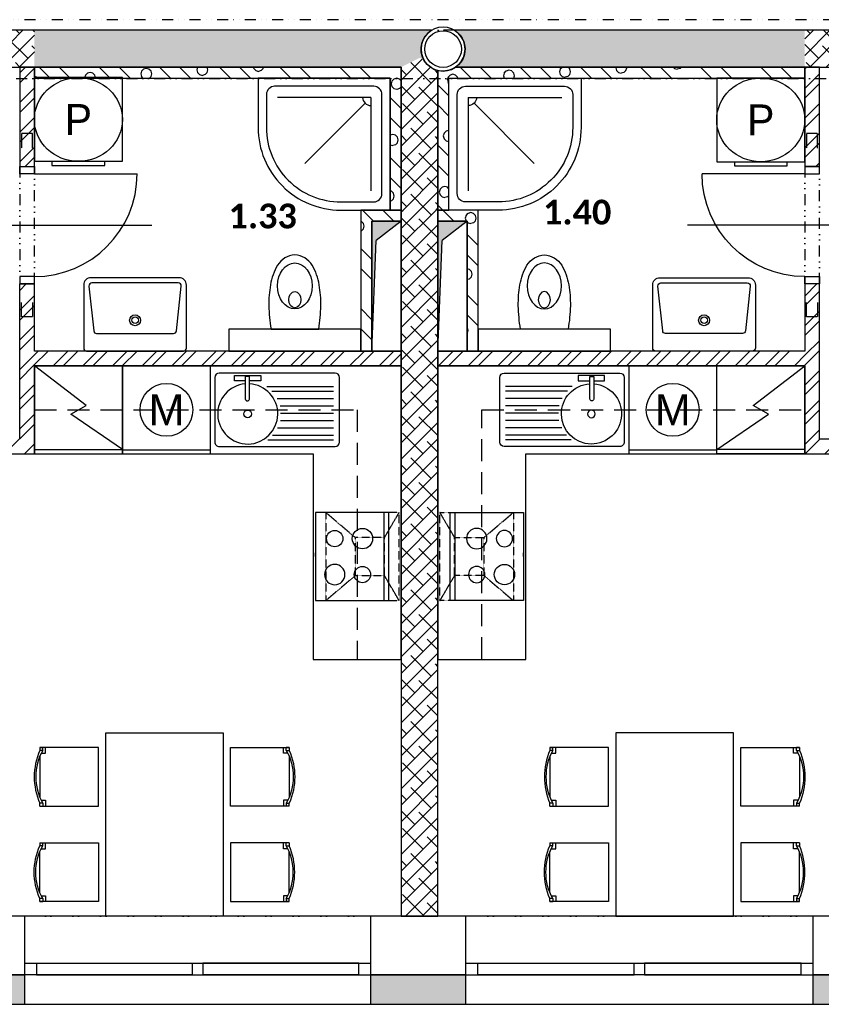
# Model space of a CAD drawing. Header units: millimetres. Extents: x -16871 to 82323, y -2942 to 27689.
# Tile 14 of 25: x 27335 to 32797, y 5230 to 11937. Entities that reach past the tile are written whole.
import ezdxf
from ezdxf.enums import TextEntityAlignment as Align

# ---------------------------------------------------------------- set-up
doc = ezdxf.new("R2010")
doc.units = ezdxf.units.MM
doc.linetypes.add('DASHED', pattern=[0.75, 0.5, -0.25])
doc.linetypes.add('DIVIDE2', pattern=[0.625, 0.25, -0.125, 0, -0.125, 0, -0.125])
for name, color, linetype in [('A-Appliance-G', 9, 'Continuous'), ('A-Cabinet-G', 9, 'Continuous'), ('A-Chase-G', 9, 'Continuous'), ('A-Door-G', 9, 'Continuous'), ('A-Furniture-G', 9, 'Continuous'), ('A-Room-T', 3, 'Continuous'), ('A-SanitaryFixture-G', 9, 'Continuous'), ('A-Wall-Abov', 9, 'DIVIDE2'), ('A-Wall-Blow', 9, 'Continuous'), ('A-Wall-Comp', 9, 'Continuous'), ('A-Wall-G', 9, 'Continuous'), ('A-Wall-Patt', 9, 'Continuous'), ('A-Window-G', 9, 'Continuous'), ('A-WindowAssy-G', 9, 'Continuous'), ('S-Beam-G', 9, 'Continuous'), ('S-Column-G', 9, 'Continuous')]:
    doc.layers.add(name, color=color, linetype=linetype)
doc.styles.add('Arial', font='arial.ttf')
doc.styles.add('RoomTag', font='calibrib.ttf')
pattern_1 = [(45, (0, 0), (27.4519, 382.3555), [19.4116, -270.3664]), (45, (-51.23, 51.23), (27.4519, 382.3555), [19.4116, -270.3664]), (135, (13.73, 51.23), (-382.3555, -27.4519), [19.4116, -231.5436]), (135, (-37.5, 0), (-382.3555, -27.4519), [19.4116, -231.5436]), (105, (18.75, 32.48), (-177.45203, 177.45176), [19.4116, -560.144]), (165, (0, 64.95), (-382.3556, -27.4521), [19.4116, -560.144]), (255, (-51.23, 51.23), (177.4518, -177.452), [19.4116, -984.408]), (255, (153.68, 256.13), (177.4518, -177.452), [19.4116, -984.408]), (255, (358.58, 461.03), (177.4518, -177.452), [19.4116, -984.408]), (195, (0, 0), (-204.90374, -204.9037), [19.4116, -984.408]), (195, (-177.45, 177.45), (-204.90374, -204.9037), [19.4116, -984.408]), (75, (13.73, 13.73), (-177.4518, 177.452), [19.4116, -984.408]), (75, (218.63, 218.63), (-177.4518, 177.452), [19.4116, -984.408]), (75, (423.53, 423.53), (-177.4518, 177.452), [19.4116, -984.408]), (285, (-56.25, 32.48), (177.45203, -177.45176), [19.4116, -560.144]), (345, (-37.5, 0), (382.3556, 27.4521), [19.4116, -560.144]), (195, (-18.75, 69.98), (-204.90374, -204.9037), [19.4116, -984.408]), (195, (-196.2, 247.43), (-204.90374, -204.9037), [19.4116, -984.408]), (135, (75.16, 75.16), (-487.7464, 77.939), []), (135, (143.47, 143.47), (-487.7464, 77.939), [])]

# ---------------------------------------------------------------- blocks, each defined once
blk = doc.blocks.new('AreaLabel1')
at = {"style": 'RoomTag'}
blk.add_attdef('AreaOBJ:Label', text='', height=1.5, dxfattribs=at).set_placement((0, 0), align=Align.MIDDLE_CENTER)
blk = doc.blocks.new('dvojsklo')
at = {"linetype": 'ByBlock'}
for p, q in [((500, 25), (-500, 25)), ((-500, -25), (500, -25))]:
    blk.add_line(p, q, dxfattribs=at)
blk = doc.blocks.new('osa1K')
at = {"linetype": 'ByBlock'}
blk.add_lwpolyline([(0, -250), (0, 850)], dxfattribs=at)
for points in [[(-350, 0), (-350, -0.0001)], [(350, 0), (350, -0.0001)]]:
    blk.add_lwpolyline(points)
blk = doc.blocks.new('SYMBOL_Shower_5_2D')
blk.add_line((0.1906, 0.1906), (0.6464, 0.6464))
for points in [[(0, 1), (0, 0), (1, 0), (1, 0.375, 0.414214), (0.375, 1)], [(0.0625, 0.875), (0.0625, 0.125, 0.414214), (0.125, 0.0625), (0.875, 0.0625, 0.414214), (0.9375, 0.125), (0.9375, 0.375, 0.414214), (0.375, 0.9375), (0.125, 0.9375, 0.414214)]]:
    blk.add_lwpolyline(points, format="xyb", close=True)
for points in [[(0.1464, 0.1464), (0.1464, 0.8536)], [(0.1464, 0.1464), (0.8536, 0.1464)]]:
    blk.add_lwpolyline(points)
blk.add_arc((0.1464, 0.1464), 0.0625, 0, 90)
blk = doc.blocks.new('Mycka2')
at = {"linetype": 'ByBlock', "lineweight": -2}
blk.add_line((0.953, -0.5), (0.953, 0.5), dxfattribs=at)
blk.add_lwpolyline([(1, -0.5), (1, 0.5), (0, 0.5), (0, -0.5)], close=True, dxfattribs=at)
blk.add_circle((0.5, 0), 0.3)
at = {"linetype": 'ByBlock', "style": 'Arial', "flags": 4}
blk.add_attdef('ZNACKA', text='', height=0.35, rotation=90, dxfattribs=at).set_placement((0.5, 0), align=Align.MIDDLE_CENTER)
blk = doc.blocks.new('SYMBOL_Kitchen_Sink_7_2D')
at = {"linetype": 'ByBlock'}
for p, q in [((470, 432.4), (30, 432.4)), ((0, 402.4), (0, -386.2)), ((91.1, -61.3), (91.1, 393.1)), ((123.6, -28.9), (123.6, 393.1)), ((173.6, 7.1), (173.6, 393.1)), ((223.6, 27.8), (223.6, 393.1)), ((273.6, 31.2), (273.6, 393.1)), ((323.6, 30), (323.6, 393.1)), ((373.6, 9.3), (373.6, 393.1)), ((423.6, -23.5), (423.6, 393.1)), ((454.7, -54.5), (454.7, 393.1)), ((500, -386.2), (500, 402.4)), ((16, -102.5), (53.5, -102.5)), ((16, -102.5), (53.5, -102.5)), ((16, -282.5), (16, -102.5)), ((53.5, -102.5), (53.5, -181.1)), ((177.5, -181.1), (22.5, -181.1)), ((22.5, -181.1), (22.5, -209.1)), ((22.5, -209.1), (177.5, -209.1)), ((53.5, -209.1), (53.5, -282.5)), ((53.5, -282.5), (16, -282.5)), ((30, -416.2), (470, -416.2))]:
    blk.add_line(p, q, dxfattribs=at)
blk.add_circle((278.4, -192.5), 26.3, dxfattribs=at)
for centre, radius, start, end in [((30, 402.4), 30, 90, 180), ((470, 402.4), 30, 0, 90), ((278.4, -192.5), 205, 184.62432, 176.81228), ((175, -195.1), 14.2, 280.38886, 79.61114), ((30, -386.2), 30, 180, 270), ((470, -386.2), 30, 270, 0)]:
    blk.add_arc(centre, radius, start, end, dxfattribs=at)
blk = doc.blocks.new('SYMBOL_Kitchen_DeepFreezer_4_2D')
at = {"linetype": 'ByBlock', "lineweight": -2}
blk.add_line((0.95, -0.5), (0.95, 0.5), dxfattribs=at)
blk.add_lwpolyline([(0, -0.5), (1, -0.5), (1, 0.5), (0, 0.5)], close=True, dxfattribs=at)
blk.add_lwpolyline([(0.95, 0.5), (0.55, -0.087), (0.45, 0.087), (0, -0.5)])
blk = doc.blocks.new('SYMBOL_Kitchen_ExtractorHood_2D')
at = {"linetype": 'DASHED', "lineweight": -2}
blk.add_lwpolyline([(0, -300), (500, -300), (500, 300), (0, 300)], close=True, dxfattribs=at)
at = {"linetype": 'DASHED'}
for points in [[(0, 300), (100, 130)], [(300, 130), (500, 300)], [(100, -130), (0, -300)], [(300, -130), (500, -300)]]:
    blk.add_lwpolyline(points, dxfattribs=at)
blk.add_lwpolyline([(100, 130), (100, -130), (300, -130), (300, 130), (100, 130)], close=True, dxfattribs=at)
blk = doc.blocks.new('SYMBOL_Kitchen_StoveOven_2D')
at = {"linetype": 'ByBlock', "lineweight": -2}
for p, q in [((0, 0.5), (0, -0.5)), ((1, 0.5), (0, 0.5)), ((0.066, 0.5), (0.066, -0.5)), ((1, -0.5), (1, 0.5)), ((1, 0), (1, -0.042)), ((0, -0.5), (1, -0.5))]:
    blk.add_line(p, q, dxfattribs=at)
for centre, major_axis in [((0.361, 0.204), (0.111, 0)), ((0.361, -0.204), (0.139, 0)), ((0.739, -0.204), (0.111, 0))]:
    blk.add_ellipse(centre, major_axis=major_axis, ratio=0.833333, dxfattribs=at)
blk.add_ellipse((0.739, 0.204), major_axis=(-0.139, 0), ratio=0.833333, start_param=3.141593, end_param=9.424778, dxfattribs=at)
blk = doc.blocks.new('SYMBOL_Table_3_2D')
blk.add_lwpolyline([(-0.625, 0.4), (0.625, 0.4), (0.625, -0.4), (-0.625, -0.4), (-0.625, 0.4)])
blk = doc.blocks.new('SYMBOL_Chair_1_2D')
at = {"extrusion": (-1, 1.22461e-16, -3.67382e-16)}
for p, q in [((-0.4, 0.2), (-0.4, 0.18)), ((-0.4, -0.2), (-0.4, -0.18))]:
    blk.add_line(p, q, dxfattribs=at)
at = {"extrusion": (-2.44921e-16, 1, 0)}
blk.add_line((-0.4, 0.2), (-0.38, 0.2), dxfattribs=at)
for p, q in [((-0.4, 0.2), (-0.4, 0.18)), ((-0.4, 0.2), (-0.38, 0.2)), ((0, 0.2), (-0.4, 0.2)), ((-0.38, 0.18), (-0.4, 0.18)), ((-0.4, 0.139), (-0.4, -0.139)), ((-0.3906, 0.16), (-0.36, 0.16)), ((-0.38, 0.18), (-0.38, 0.2)), ((0, -0.2), (0, 0.2)), ((-0.38, -0.18), (-0.4, -0.18)), ((-0.4, -0.2), (-0.4, -0.18)), ((-0.4, -0.2), (-0.38, -0.2)), ((-0.4, -0.2), (0, -0.2)), ((-0.3906, -0.16), (-0.36, -0.16)), ((-0.38, -0.18), (-0.38, -0.2))]:
    blk.add_line(p, q)
at = {"extrusion": (4.28077e-17, -0.998752, 0.049938)}
blk.add_line((-0.38, 0.18), (-0.4, 0.18), dxfattribs=at)
blk.add_line((-0.38, 0.18), (-0.4, 0.18), dxfattribs=at)
at = {"extrusion": (0.998752, 2.44616e-16, 0.049938)}
blk.add_line((-0.38, 0.18), (-0.38, 0.2), dxfattribs=at)
at = {"extrusion": (0.998752, 1.22308e-16, 0.049938)}
blk.add_line((-0.36, 0.16), (-0.36, 0.2), dxfattribs=at)
at = {"extrusion": (-7.95001e-17, 0.998752, 0.049938)}
blk.add_line((-0.38, -0.18), (-0.4, -0.18), dxfattribs=at)
at = {"extrusion": (-1.83691e-16, -1, 0)}
blk.add_line((-0.4, -0.2), (-0.38, -0.2), dxfattribs=at)
at = {"extrusion": (0.998752, -1.22308e-16, 0.049938)}
for p, q in [((-0.38, -0.18), (-0.38, -0.2)), ((-0.36, -0.16), (-0.36, -0.2))]:
    blk.add_line(p, q, dxfattribs=at)
for centre, radius, start, end in [((0.013, 0), 0.4505, 156.44981, 203.55019), ((-0.0629, 0), 0.3647, 150.42038, 209.57504)]:
    blk.add_arc(centre, radius, start, end)
blk = doc.blocks.new('chasetop1')
blk.add_hatch(color=256).paths.add_polyline_path([(0, 1), (0, 0), (0.1499, 0.8501), (1, 1)])
for p in [(1, 1), (0, 0)]:
    blk.add_line(p, (0.1499, 0.8501))
at = {"linetype": 'ByBlock'}
blk.add_lwpolyline([(0, 0), (1, 0), (1, 1), (0, 1)], close=True, dxfattribs=at)
blk = doc.blocks.new('překlad 75')
at = {"linetype": 'ByBlock', "ltscale": 0.5}
for points in [[(-795, -37.5), (-945, -37.5), (-945, 37.5), (-795, 37.5)], [(795, -37.5), (945, -37.5), (945, 37.5), (795, 37.5)]]:
    blk.add_lwpolyline(points, dxfattribs=at)
blk = doc.blocks.new('Pracka2')
at = {"linetype": 'ByBlock', "lineweight": -2}
blk.add_lwpolyline([(1, -0.5), (1, 0.5), (0, 0.5), (0, -0.5)], close=True, dxfattribs=at)
blk.add_lwpolyline([(1, -0.3), (1.05, -0.3), (1.05, 0.3), (1, 0.3)], dxfattribs=at)
blk.add_circle((0.5, 0), 0.5)
at = {"linetype": 'ByBlock', "style": 'Arial', "flags": 4}
blk.add_attdef('ZNACKA', text='', height=0.35, rotation=90, dxfattribs=at).set_placement((0.5, 0), align=Align.MIDDLE_CENTER)

msp = doc.modelspace()

# ---------------------------------------------------------------- hatches: boundary and pattern name
at = {"layer": 'A-Wall-Patt', "linetype": 'Continuous', "lineweight": -3, "ltscale": 300}
h = msp.add_hatch(dxfattribs=at)
h.set_pattern_fill('ANSI38', color=256, scale=25, style=0)
h.paths.add_polyline_path([(27435, 11615), (27435, 11865), (27185, 11865), (27185, 11615)], flags=0)
h.paths.add_polyline_path([(26185, 11615), (26185, 11865), (24107.9, 11865, -0.458747), (24136.2, 11639.4), (24185, 11615)], flags=0)
h.paths.add_polyline_path([(21940, 11865), (21940, 11615), (23935, 11615), (23939.1, 11617, -0.52891), (23942.1, 11865)], flags=0)
h.paths.add_polyline_path([(20940, 11615), (20940, 11865), (20685, 11865), (20685, 11615)], flags=0)
h = msp.add_hatch(dxfattribs=at)
h.set_pattern_fill('ANSI38', color=256, scale=25, style=0)
h.paths.add_polyline_path([(32685, 11615), (32685, 11865), (30298.8, 11865, -0.537158), (30306.7, 11615)], flags=0)
h.paths.add_polyline_path([(29935, 11615), (30060, 11677.5), (30090, 11662.5, -0.405312), (30141.2, 11865), (27435, 11865), (27435, 11615)], flags=0)
h.paths.add_polyline_path([(48515, 11740), (49415, 11740), (49415, 11775), (48515, 11775)], flags=0)
h = msp.add_hatch(dxfattribs=at)
h.set_pattern_fill('ANSI38', color=256, scale=25, style=0)
h.paths.add_polyline_path([(33935, 11865), (33935, 11615), (35683.3, 11615, -0.537158), (35691.2, 11865)], flags=0)
h.paths.add_polyline_path([(32935, 11615), (32935, 11865), (32685, 11865), (32685, 11615)], flags=0)
h.paths.add_polyline_path([(35935, 11615), (36060, 11677.5), (36185, 11615), (38495, 11615), (38495, 11865), (35848.8, 11865, -0.537158), (35856.7, 11615)], flags=0)
h.paths.add_polyline_path([(39745, 11615), (39745, 11865), (39495, 11865), (39495, 11615)], flags=0)
h = msp.add_hatch(dxfattribs=at)
h.set_pattern_fill('ANSI38', color=256, scale=25, style=0)
h.paths.add_polyline_path([(29935, 10640), (30185, 10640), (30185, 11591.5, -0.205933), (30090, 11662.5), (30060, 11677.5), (29935, 11615)], flags=0)
h = msp.add_hatch(dxfattribs=at)
h.set_pattern_fill('ANSI32', color=256, scale=15, style=0)
h.paths.add_polyline_path([(27335, 9080), (27401.7, 9055), (27435, 9080), (27435, 9580), (27410, 9613.3), (27335, 9580)], flags=0)
h.paths.add_polyline_path([(27335, 9580), (27410, 9613.3), (27435, 9680), (27435, 10137.4), (27335, 10137.4)], flags=0)
h.paths.add_polyline_path([(27335, 10937.4), (27435, 10937.4), (27435, 11615), (27335, 11615)], flags=0)
h = msp.add_hatch(dxfattribs=at)
h.set_pattern_fill('POROBETON2', color=256, scale=400, angle=45, style=0, pattern_type=2)
h.set_pattern_definition([(45, (0, 0), (27.4519, 382.3555), [19.4116, -270.3664]), (45, (-51.23, 51.23), (27.4519, 382.3555), [19.4116, -270.3664]), (135, (13.73, 51.23), (-382.3555, -27.4519), [19.4116, -231.5436]), (135, (-37.5, -8e-15), (-382.3555, -27.4519), [19.4116, -231.5436]), (105, (18.75, 32.48), (-177.45203, 177.45176), [19.4116, -560.144]), (165, (-1e-14, 64.95), (-382.35558, -27.4521), [19.4116, -560.144]), (255, (-51.23, 51.23), (177.4518, -177.452), [19.4116, -984.408]), (255, (153.68, 256.13), (177.4518, -177.452), [19.4116, -984.408]), (255, (358.58, 461.03), (177.4518, -177.452), [19.4116, -984.408]), (195, (0, 0), (-204.90374, -204.9037), [19.4116, -984.408]), (195, (-177.45, 177.45), (-204.90374, -204.9037), [19.4116, -984.408]), (75, (13.73, 13.73), (-177.4518, 177.452), [19.4116, -984.408]), (75, (218.63, 218.63), (-177.4518, 177.452), [19.4116, -984.408]), (75, (423.53, 423.53), (-177.4518, 177.452), [19.4116, -984.408]), (285, (-56.25, 32.48), (177.45203, -177.45176), [19.4116, -560.144]), (345, (-37.5, -8e-15), (382.35558, 27.4521), [19.4116, -560.144]), (195, (-18.75, 69.98), (-204.90374, -204.9037), [19.4116, -984.408]), (195, (-196.2, 247.43), (-204.90374, -204.9037), [19.4116, -984.408]), (135, (75.16, 75.16), (-487.7464, 77.939), []), (135, (143.47, 143.47), (-487.7464, 77.939), [])])
h.paths.add_polyline_path([(30260, 11540), (32685, 11540), (32685, 11615), (30306.7, 11615, -0.16832), (30212.4, 11587.6)], flags=0)
h.paths.add_polyline_path([(29860, 11540), (29935, 11615), (27435, 11615), (27435, 11540)], flags=0)
h = msp.add_hatch(dxfattribs=at)
h.set_pattern_fill('POROBETON2', color=256, scale=400, angle=45, style=0, pattern_type=2)
h.set_pattern_definition(pattern_1)
h.paths.add_polyline_path([(29860, 11540), (29860, 10640), (29935, 10640), (29935, 11615)], flags=0)
h = msp.add_hatch(dxfattribs=at)
h.set_pattern_fill('ANSI32', color=256, scale=15, angle=-360, style=0)
h.paths.add_polyline_path([(32685, 10937.4), (32785, 10937.4), (32785, 11615), (32685, 11615)], flags=0)
h.paths.add_polyline_path([(32785, 10137.4), (32685, 10137.4), (32685, 9680), (32710, 9613.3), (32785, 9580)], flags=0)
h.paths.add_polyline_path([(32785, 9580), (32710, 9613.3), (32685, 9580), (32685, 8980), (32785, 9080)], flags=0)
h = msp.add_hatch(dxfattribs=at)
h.set_pattern_fill('POROBETON2', color=256, scale=400, angle=45, style=0, pattern_type=2)
h.set_pattern_definition(pattern_1)
h.paths.add_polyline_path([(30185, 10640), (30260, 10640), (30260, 11540), (30212.4, 11587.6, -0.046269), (30185, 11591.5)], flags=0)
h = msp.add_hatch(dxfattribs=at)
h.set_pattern_fill('POROBETON2', color=256, scale=400, angle=45, style=0, pattern_type=2)
h.set_pattern_definition(pattern_1)
h.paths.add_polyline_path([(29735, 10565), (29660, 10640), (29660, 9680), (29735, 9680)], flags=0)
h = msp.add_hatch(dxfattribs=at)
h.set_pattern_fill('POROBETON2', color=256, scale=400, angle=45, style=0, pattern_type=2)
h.set_pattern_definition([(45, (0, 0), (27.4519, 382.3555), [19.4116, -270.3664]), (45, (-51.23, 51.23), (27.4519, 382.3555), [19.4116, -270.3664]), (135, (13.73, 51.23), (-382.3555, -27.4519), [19.4116, -231.5436]), (135, (-37.5, 0), (-382.3555, -27.4519), [19.4116, -231.5436]), (105, (18.75, 32.48), (-177.45203, 177.45176), [19.4116, -560.144]), (165, (0, 64.95), (-382.3556, -27.4521), [19.4116, -560.144]), (255, (-51.23, 51.23), (177.4518, -177.452), [19.4116, -984.408]), (255, (153.68, 256.13), (177.4518, -177.452), [19.4116, -984.408]), (255, (358.58, 461.03), (177.4518, -177.452), [19.4116, -984.408]), (195, (0, 0), (-204.90374, -204.9037), [19.4116, -984.408]), (195, (-177.45, 177.45), (-204.90374, -204.9037), [19.4116, -984.408]), (75, (13.73, 13.73), (-177.4518, 177.452), [19.4116, -984.408]), (75, (218.63, 218.63), (-177.4518, 177.452), [19.4116, -984.408]), (75, (423.53, 423.53), (-177.4518, 177.452), [19.4116, -984.408]), (285, (-56.25, 32.48), (177.45203, -177.45176), [19.4116, -560.144]), (345, (-37.5, 0), (382.3556, 27.4521), [19.4116, -560.144]), (195, (-18.75, 69.98), (-204.90374, -204.9037), [19.4116, -984.408]), (195, (-196.2, 247.43), (-204.90374, -204.9037), [19.4116, -984.408]), (135, (75.16, 75.16), (-487.7464, 77.939), []), (135, (143.47, 143.47), (-487.7464, 77.939), [])])
h.paths.add_polyline_path([(30385, 10565), (30460, 10640), (30185, 10640), (30185, 10565)], flags=0)
h.paths.add_polyline_path([(29660, 10640), (29735, 10565), (29935, 10565), (29935, 10640)], flags=0)
h = msp.add_hatch(dxfattribs=at)
h.set_pattern_fill('ANSI38', color=256, scale=25, style=0)
h.paths.add_polyline_path([(30185, 9580), (29935, 9580), (29935, 5830), (30185, 5830)], flags=0)
h.paths.add_polyline_path([(29935, 9580), (30185, 9580), (30185, 10640), (29935, 10640)], flags=0)
h = msp.add_hatch(dxfattribs=at)
h.set_pattern_fill('POROBETON2', color=256, scale=400, angle=-315, style=0, pattern_type=2)
h.set_pattern_definition([(45, (0, 0), (27.4519, 382.3555), [19.4116, -270.3664]), (45, (-51.23, 51.23), (27.4519, 382.3555), [19.4116, -270.3664]), (135, (13.73, 51.23), (-382.3555, -27.4519), [19.4116, -231.5436]), (135, (-37.5, -4e-15), (-382.3555, -27.4519), [19.4116, -231.5436]), (105, (18.75, 32.48), (-177.45203, 177.45176), [19.4116, -560.144]), (165, (-7e-15, 64.95), (-382.3556, -27.4521), [19.4116, -560.144]), (255, (-51.23, 51.23), (177.4518, -177.452), [19.4116, -984.408]), (255, (153.68, 256.13), (177.4518, -177.452), [19.4116, -984.408]), (255, (358.58, 461.03), (177.4518, -177.452), [19.4116, -984.408]), (195, (0, 0), (-204.90374, -204.9037), [19.4116, -984.408]), (195, (-177.45, 177.45), (-204.90374, -204.9037), [19.4116, -984.408]), (75, (13.73, 13.73), (-177.4518, 177.452), [19.4116, -984.408]), (75, (218.63, 218.63), (-177.4518, 177.452), [19.4116, -984.408]), (75, (423.53, 423.53), (-177.4518, 177.452), [19.4116, -984.408]), (285, (-56.25, 32.48), (177.45203, -177.45176), [19.4116, -560.144]), (345, (-37.5, -4e-15), (382.3556, 27.4521), [19.4116, -560.144]), (195, (-18.75, 69.98), (-204.90374, -204.9037), [19.4116, -984.408]), (195, (-196.2, 247.43), (-204.90374, -204.9037), [19.4116, -984.408]), (135, (75.16, 75.16), (-487.7464, 77.939), []), (135, (143.47, 143.47), (-487.7464, 77.939), [])])
h.paths.add_polyline_path([(30460, 10640), (30385, 10565), (30385, 9680), (30460, 9680)], flags=0)
h = msp.add_hatch(dxfattribs=at)
h.set_pattern_fill('ANSI32', color=256, scale=15, style=0)
h.paths.add_polyline_path([(27435, 9680), (27410, 9613.3), (27435, 9580), (29735, 9580), (29735, 9680)], flags=0)
h.paths.add_polyline_path([(29735, 9680), (29735, 9580), (29935, 9580), (29935, 9680)], flags=0)
h = msp.add_hatch(dxfattribs=at)
h.set_pattern_fill('ANSI32', color=256, scale=15, style=0)
h.paths.add_polyline_path([(30385, 9580), (30385, 9680), (30185, 9680), (30185, 9580)], flags=0)
h.paths.add_polyline_path([(30385, 9680), (30385, 9580), (32685, 9580), (32710, 9613.3), (32685, 9680)], flags=0)
h = msp.add_hatch(dxfattribs=at)
h.set_pattern_fill('ANSI32', color=256, scale=15, angle=-360, style=0)
h.paths.add_polyline_path([(27435, 9080), (27401.7, 9055), (27435, 8980)], flags=0)
h.paths.add_polyline_path([(25100, 9080), (25050, 9030), (25100, 8980), (26235, 8980), (26235, 9080)], flags=0)
h.paths.add_polyline_path([(27135, 9080), (27135, 8980), (27435, 8980), (27401.7, 9055), (27335, 9080)], flags=0)
h.paths.add_polyline_path([(20785, 9080), (20685, 8980), (20985, 8980), (20985, 9080)], flags=0)
h.paths.add_polyline_path([(21885, 9080), (21885, 8980), (23020, 8980), (23070, 9030), (23020, 9080)], flags=0)
h.paths.add_polyline_path([(23120, 9080), (23070, 9030), (23120, 8980), (23935, 8980), (23935, 9080)], flags=0)
h.paths.add_polyline_path([(25000, 8980), (25050, 9030), (25000, 9080), (24185, 9080), (24185, 8980)], flags=0)
h = msp.add_hatch(dxfattribs=at)
h.set_pattern_fill('ANSI32', color=256, scale=15, style=0)
h.paths.add_polyline_path([(32785, 9080), (32685, 8980), (32985, 8980), (32985, 9080)], flags=0)
h.paths.add_polyline_path([(33885, 9080), (33885, 8980), (35020, 8980), (35070, 9030), (35020, 9080)], flags=0)
h.paths.add_polyline_path([(35120, 9080), (35070, 9030), (35120, 8980), (35935, 8980), (35935, 9080)], flags=0)
h = msp.add_hatch(dxfattribs=at)
h.set_pattern_fill('HONEY', color=256, scale=15, style=0)
h.paths.add_polyline_path([(11725, 5430), (11725, 5230), (12360, 5230), (12360, 5430)], flags=0)
h.paths.add_polyline_path([(9370, 5230), (9370, 5430), (8800, 5430), (8600, 5230)], flags=0)
h.paths.add_polyline_path([(17735, 5430), (17735, 5230), (18390, 5230), (18390, 5430)], flags=0)
h.paths.add_polyline_path([(15365, 5230), (15365, 5430), (14730, 5430), (14730, 5230)], flags=0)
h.paths.add_polyline_path([(23740, 5430), (23740, 5230), (24360, 5230), (24360, 5430)], flags=0)
h.paths.add_polyline_path([(21380, 5230), (21380, 5430), (20750, 5430), (20750, 5230)], flags=0)
h.paths.add_polyline_path([(29725, 5430), (29725, 5230), (30375, 5230), (30375, 5430)], flags=0)
h.paths.add_polyline_path([(27370, 5230), (27370, 5430), (26745, 5430), (26745, 5230)], flags=0)
h.paths.add_polyline_path([(41770, 5430), (41770, 5230), (42570, 5230), (42570, 5430)], flags=0)
h.paths.add_polyline_path([(39385, 5230), (39385, 5430), (38755, 5430), (38755, 5230)], flags=0)
h.paths.add_polyline_path([(36350, 5230), (36350, 5430), (35695, 5430), (35695, 5230)], flags=0)
h.paths.add_polyline_path([(33340, 5230), (33340, 5430), (32740, 5430), (32740, 5230)], flags=0)

# ---------------------------------------------------------------- linework, layer by layer
at = {"layer": 'A-Cabinet-G', "linetype": 'Continuous', "lineweight": -3, "ltscale": 300}
for p, q in [((29935, 9580), (27435, 9580)), ((27435, 9580), (27435, 8980)), ((29935, 7580), (29935, 9580)), ((32685, 9580), (30185, 9580)), ((30185, 9580), (30185, 7580)), ((32685, 8980), (32685, 9580)), ((27435, 8980), (29335, 8980)), ((29335, 8980), (29335, 7580)), ((30785, 8980), (32685, 8980)), ((30785, 7580), (30785, 8980)), ((29335, 7580), (29935, 7580)), ((30185, 7580), (30785, 7580))]:
    msp.add_line(p, q, dxfattribs=at)
at = {"layer": 'A-Cabinet-G', "linetype": 'DASHED', "lineweight": -3, "ltscale": 300}
for p, q in [((27435, 9280), (29635, 9280)), ((29635, 9280), (29635, 7580)), ((30485, 9280), (32685, 9280)), ((30485, 7580), (30485, 9280))]:
    msp.add_line(p, q, dxfattribs=at)
at = {"layer": 'A-Door-G', "linetype": 'Continuous', "lineweight": -3, "ltscale": 300}
for points in [[(27335, 10887.4), (27335, 10937.4), (27435, 10937.4), (27435, 10887.4)], [(32785, 10887.4), (32785, 10937.4), (32685, 10937.4), (32685, 10887.4)], [(27335, 10187.4), (27335, 10137.4), (27435, 10137.4), (27435, 10187.4)], [(32785, 10187.4), (32785, 10137.4), (32685, 10137.4), (32685, 10187.4)]]:
    msp.add_lwpolyline(points, close=True, dxfattribs=at)
for points in [[(27435, 10887.4), (28135, 10887.4)], [(32685, 10887.4), (31985, 10887.4)]]:
    msp.add_lwpolyline(points, dxfattribs=at)
msp.add_arc((27435, 10887.4), 700, 270, 0, dxfattribs=at)
at = {"layer": 'A-Door-G', "linetype": 'Continuous', "lineweight": -3, "ltscale": 300, "extrusion": (0, 0, -1)}
msp.add_arc((-32685, 10887.4), 700, 270, 360, dxfattribs=at)
at = {"layer": 'A-SanitaryFixture-G', "linetype": 'Continuous', "lineweight": -3, "ltscale": 300}
for points in [[(29210, 10334.6, 0.246348), (29091.7, 10264.6, 0.092866), (29044.1, 10131, 0.047652), (29032.7, 9988.7, 0.033058), (29047.6, 9830), (29372.4, 9830, 0.033058), (29387.3, 9988.7, 0.047652), (29375.9, 10131, 0.092866), (29328.3, 10264.6, 0.246348)], [(30910, 10334.6, -0.246348), (31028.3, 10264.6, -0.092866), (31075.9, 10131, -0.047652), (31087.3, 9988.7, -0.033058), (31072.4, 9830), (30747.6, 9830, -0.033058), (30732.7, 9988.7, -0.047652), (30744.1, 10131, -0.092866), (30791.7, 10264.6, -0.246348)], [(27821.4, 10180, 0.414214), (27771.4, 10130), (27771.4, 9700, 0.414214), (27791.4, 9680), (28451.4, 9680, 0.414214), (28471.4, 9700), (28471.4, 10130, 0.414214), (28421.4, 10180)], [(27827.1, 10145, 0.448655), (27807.2, 10122.7), (27839.2, 9817.5, 0.37818), (27859, 9800), (28383.7, 9800, 0.37818), (28403.5, 9817.5), (28435.5, 10122.7, 0.448655), (28415.6, 10145)], [(32298.6, 10180, -0.414214), (32348.6, 10130), (32348.6, 9700, -0.414214), (32328.6, 9680), (31668.6, 9680, -0.414214), (31648.6, 9700), (31648.6, 10130, -0.414214), (31698.6, 10180)], [(32292.9, 10145, -0.448655), (32312.8, 10122.7), (32280.8, 9817.5, -0.37818), (32261, 9800), (31736.3, 9800, -0.37818), (31716.5, 9817.5), (31684.5, 10122.7, -0.448655), (31704.4, 10145)]]:
    msp.add_lwpolyline(points, format="xyb", close=True, dxfattribs=at)
for centre, radius in [((28121.4, 9890), 37.5), ((31998.6, 9890), 37.5), ((28121.4, 9890), 22.5), ((31998.6, 9890), 22.5)]:
    msp.add_circle(centre, radius, dxfattribs=at)
for centre, major_axis, ratio in [((29210, 10123.8), (0, -156.2), 0.751511), ((29210, 10029.6), (0, -55.3), 0.745622)]:
    msp.add_ellipse(centre, major_axis=major_axis, ratio=ratio, dxfattribs=at)
at = {"layer": 'A-SanitaryFixture-G', "linetype": 'Continuous', "lineweight": -3, "ltscale": 300, "extrusion": (0, 0, -1)}
for centre, major_axis, ratio in [((30910, 10123.8), (0, -156.2), 0.751511), ((30910, 10029.6), (0, -55.3), 0.745622)]:
    msp.add_ellipse(centre, major_axis=major_axis, ratio=ratio, dxfattribs=at)
at = {"layer": 'A-Wall-Abov', "linetype": 'DIVIDE2', "lineweight": -3, "ltscale": 300}
for p, q in [((42270, 11937.4), (9105, 11937.4)), ((30298.8, 11865), (30141.2, 11865)), ((9105, 11537.4), (42270, 11537.4)), ((27335, 10937.4), (27335, 10137.4)), ((27435, 10137.4), (27435, 10937.4)), ((32685, 10937.4), (32685, 10137.4)), ((32785, 10137.4), (32785, 10937.4)), ((29725, 5830), (27370, 5830)), ((32740, 5830), (30375, 5830)), ((27370, 5230), (29725, 5230)), ((30375, 5230), (32740, 5230))]:
    msp.add_line(p, q, dxfattribs=at)
at = {"layer": 'A-Wall-Blow', "linetype": 'Continuous', "lineweight": -3, "ltscale": 300}
for p, q in [((28760, 9830), (28760, 9680)), ((29660, 9830), (28760, 9830)), ((29660, 9680), (29660, 9830)), ((30460, 9830), (30460, 9680)), ((31360, 9830), (30460, 9830)), ((31360, 9680), (31360, 9830)), ((28760, 9680), (29660, 9680)), ((30460, 9680), (31360, 9680)), ((29725, 5830), (27370, 5830)), ((32740, 5830), (30375, 5830)), ((27370, 5230), (29725, 5230)), ((30375, 5230), (32740, 5230))]:
    msp.add_line(p, q, dxfattribs=at)
at = {"layer": 'A-Wall-Comp', "linetype": 'Continuous', "lineweight": -3, "ltscale": 300}
for p, q in [((27435, 11615), (27335, 11615)), ((27335, 11615), (27435, 11615)), ((27435, 11540), (27435, 11615)), ((27435, 11615), (29935, 11615)), ((29935, 11615), (27435, 11615)), ((27435, 11615), (27435, 11540)), ((29935, 11615), (29935, 10640)), ((29935, 10640), (29935, 11615)), ((30306.7, 11615), (32685, 11615)), ((32685, 11615), (30306.7, 11615)), ((32785, 11615), (32685, 11615)), ((32685, 11615), (32685, 11540)), ((32685, 11540), (32685, 11615)), ((32685, 11615), (32785, 11615)), ((30185, 11591.5), (30185, 10640)), ((30185, 10640), (30185, 11591.5)), ((29935, 10640), (29860, 10640)), ((29860, 10640), (29935, 10640)), ((29935, 10640), (29935, 10565)), ((29935, 10565), (29935, 10640)), ((30185, 10565), (30185, 10640)), ((30260, 10640), (30185, 10640)), ((30185, 10640), (30185, 10565)), ((30185, 10640), (30260, 10640)), ((29735, 9680), (29660, 9680)), ((29660, 9680), (29735, 9680)), ((29935, 9580), (29935, 9680)), ((29935, 9680), (29935, 9580)), ((30185, 9580), (30185, 9680)), ((30185, 9680), (30185, 9580)), ((30460, 9680), (30385, 9680)), ((30385, 9680), (30460, 9680)), ((30185, 5830), (29935, 5830)), ((29935, 5830), (30185, 5830)), ((26745, 5430), (27370, 5430)), ((27370, 5430), (26745, 5430)), ((29725, 5430), (30375, 5430)), ((30375, 5430), (29725, 5430)), ((32740, 5430), (33340, 5430)), ((33340, 5430), (32740, 5430))]:
    msp.add_line(p, q, dxfattribs=at)
at = {"layer": 'A-Wall-G', "linetype": 'Continuous', "lineweight": -3, "ltscale": 300}
for p, q in [((27435, 11865), (27185, 11865)), ((30141.2, 11865), (27435, 11865)), ((32685, 11865), (30298.8, 11865)), ((32935, 11865), (32685, 11865)), ((27185, 11615), (27335, 11615)), ((27335, 11615), (27335, 10937.4)), ((32785, 10937.4), (32785, 11615)), ((32785, 11615), (32935, 11615)), ((27435, 10937.4), (27435, 11540)), ((27435, 11540), (29860, 11540)), ((29860, 11540), (29860, 10640)), ((30260, 11540), (32685, 11540)), ((30260, 10640), (30260, 11540)), ((32685, 11540), (32685, 10937.4)), ((27335, 10937.4), (27435, 10937.4)), ((32685, 10937.4), (32785, 10937.4)), ((29660, 10640), (29660, 9680)), ((29860, 10640), (29660, 10640)), ((30460, 10640), (30260, 10640)), ((30460, 9680), (30460, 10640)), ((29735, 9680), (29735, 10565)), ((29735, 10565), (29935, 10565)), ((29935, 10565), (29935, 9680)), ((30185, 9680), (30185, 10565)), ((30185, 10565), (30385, 10565)), ((30385, 10565), (30385, 9680)), ((27335, 9080), (27335, 10137.4)), ((27435, 10137.4), (27335, 10137.4)), ((27435, 9680), (27435, 10137.4)), ((32785, 10137.4), (32685, 10137.4)), ((32685, 10137.4), (32685, 9680)), ((32785, 9080), (32785, 10137.4)), ((29660, 9680), (27435, 9680)), ((29935, 9680), (29735, 9680)), ((30385, 9680), (30185, 9680)), ((32685, 9680), (30460, 9680)), ((27435, 9080), (27435, 9580)), ((27435, 9580), (29935, 9580)), ((29935, 9580), (29935, 5830)), ((30185, 5830), (30185, 9580)), ((30185, 9580), (32685, 9580)), ((32685, 9580), (32685, 8980)), ((27435, 8980), (27435, 9080)), ((27435, 9080), (27435, 9080)), ((32985, 9080), (32785, 9080)), ((27135, 8980), (27435, 8980)), ((32685, 8980), (32985, 8980)), ((27370, 5830), (26745, 5830)), ((27370, 5230), (27370, 5830)), ((29935, 5830), (29725, 5830)), ((29725, 5830), (29725, 5230)), ((30375, 5830), (30185, 5830)), ((30375, 5230), (30375, 5830)), ((33340, 5830), (32740, 5830)), ((32740, 5830), (32740, 5230)), ((26745, 5230), (27370, 5230)), ((29725, 5230), (30375, 5230)), ((32740, 5230), (33340, 5230))]:
    msp.add_line(p, q, dxfattribs=at)
at = {"layer": 'A-Wall-G', "linetype": 'Continuous', "lineweight": -3, "ltscale": 300, "extrusion": (0, 0, -1)}
for start, end in [(330.039, 58.29227), (121.70773, 272.89683), (272.89683, 330.039)]:
    msp.add_arc((-30220, 11737.4), 150, start, end, dxfattribs=at)
at = {"layer": 'A-WindowAssy-G', "linetype": 'Continuous', "lineweight": -3, "ltscale": 300}
for p, q in [((27370, 5430), (27370, 5510)), ((27370, 5510), (27450, 5510)), ((27450, 5510), (27450, 5430)), ((27450, 5510), (28512.5, 5510)), ((28512.5, 5510), (29725, 5510)), ((28512.5, 5430), (28512.5, 5510)), ((28582.5, 5510), (28582.5, 5430)), ((29645, 5430), (29645, 5510)), ((29725, 5510), (29725, 5430)), ((30375, 5430), (30375, 5510)), ((30375, 5510), (31522.5, 5510)), ((30455, 5510), (30455, 5430)), ((31522.5, 5430), (31522.5, 5510)), ((31522.5, 5510), (31592.5, 5510)), ((31592.5, 5510), (32740, 5510)), ((31592.5, 5510), (31592.5, 5430)), ((32660, 5430), (32660, 5510)), ((32740, 5510), (32740, 5430)), ((27450, 5430), (27370, 5430)), ((27450, 5430), (28512.5, 5430)), ((28512.5, 5430), (29725, 5430)), ((30375, 5430), (31522.5, 5430)), ((31592.5, 5430), (31522.5, 5430)), ((31592.5, 5430), (32740, 5430))]:
    msp.add_line(p, q, dxfattribs=at)
at = {"layer": 'S-Column-G', "linetype": 'Continuous', "lineweight": -3, "ltscale": 300}
for start, end in [(0, 180), (180, 0)]:
    msp.add_arc((30220, 11737.4), 150, start, end, dxfattribs=at)
at = {"layer": 'S-Column-G', "linetype": 'Continuous', "lineweight": -3, "ltscale": 300, "extrusion": (0, 0, -1)}
for start, end in [(0, 180), (180, 0)]:
    msp.add_arc((-30220, 11737.4), 125, start, end, dxfattribs=at)

# ---------------------------------------------------------------- block references
at = {"layer": 'A-Appliance-G', "linetype": 'Continuous', "lineweight": -3, "ltscale": 300}
ref = msp.add_blockref('Pracka2', (27735, 11542.6), dxfattribs=dict(at, xscale=570, yscale=600, zscale=870, rotation=270))
ref.add_attrib('ZNACKA', 'P', dxfattribs={"layer": '0', "color": 0, "linetype": 'ByBlock', "height": 210, "style": 'Arial', "width": 0.95}).set_placement((27735, 11257.6), align=Align.MIDDLE_CENTER)
ref = msp.add_blockref('Pracka2', (32385, 11540), dxfattribs=dict(at, xscale=570, yscale=600, zscale=870, rotation=270))
ref.add_attrib('ZNACKA', 'P', dxfattribs={"layer": '0', "color": 0, "linetype": 'ByBlock', "height": 210, "style": 'Arial', "width": 0.95}).set_placement((32385, 11255), align=Align.MIDDLE_CENTER)
at = {"layer": 'A-Appliance-G', "linetype": 'Continuous', "lineweight": -3, "ltscale": 300, "yscale": 600}
for name, p, xscale, zscale, rotation in [('SYMBOL_Kitchen_DeepFreezer_4_2D', (27735, 9580), 600, 1850, 270), ('SYMBOL_Kitchen_StoveOven_2D', (29851.3, 8280, 530), 500, 930, 180)]:
    msp.add_blockref(name, p, dxfattribs=dict(at, xscale=xscale, zscale=zscale, rotation=rotation))
at = {"layer": 'A-Appliance-G', "linetype": 'Continuous', "lineweight": -3, "ltscale": 300}
ref = msp.add_blockref('Mycka2', (28335, 9580), dxfattribs=dict(at, xscale=600, yscale=600, zscale=870, rotation=270))
ref.add_attrib('ZNACKA', 'M', dxfattribs={"layer": '0', "color": 0, "linetype": 'ByBlock', "height": 210, "style": 'Arial'}).set_placement((28335, 9280), align=Align.MIDDLE_CENTER)
ref = msp.add_blockref('Mycka2', (31785, 9580), dxfattribs=dict(at, xscale=600, yscale=600, zscale=870, rotation=270))
ref.add_attrib('ZNACKA', 'M', dxfattribs={"layer": '0', "color": 0, "linetype": 'ByBlock', "height": 210, "style": 'Arial'}).set_placement((31785, 9280), align=Align.MIDDLE_CENTER)
at = {"layer": 'A-Appliance-G', "linetype": 'Continuous', "lineweight": -3, "ltscale": 300, "extrusion": (0, 0, -1), "yscale": 600}
for name, p, xscale, zscale, rotation in [('SYMBOL_Kitchen_DeepFreezer_4_2D', (-32385, 9580), 600, -1850, 270), ('SYMBOL_Kitchen_StoveOven_2D', (-30268.7, 8280, -530), 500, -930, 180)]:
    msp.add_blockref(name, p, dxfattribs=dict(at, xscale=xscale, zscale=zscale, rotation=rotation))
at = {"layer": 'A-Appliance-G', "linetype": 'Continuous', "lineweight": -3, "ltscale": 300, "rotation": 180}
msp.add_blockref('SYMBOL_Kitchen_ExtractorHood_2D', (29921.1, 8280, 530), dxfattribs=at)
at = {"layer": 'A-Appliance-G', "linetype": 'Continuous', "lineweight": -3, "ltscale": 300, "extrusion": (0, 0, -1), "zscale": -1, "rotation": 180}
msp.add_blockref('SYMBOL_Kitchen_ExtractorHood_2D', (-30198.9, 8280, -530), dxfattribs=at)
at = {"layer": 'A-Chase-G', "linetype": 'Continuous', "lineweight": -3, "ltscale": 300, "xscale": 200, "yscale": 885, "zscale": 270}
for p in [(29735, 9680), (30185, 9680)]:
    msp.add_blockref('chasetop1', p, dxfattribs=at)
at = {"layer": 'A-Door-G', "linetype": 'Continuous', "lineweight": -3, "ltscale": 300, "rotation": 270}
msp.add_blockref('osa1K', (27385, 10537.4), dxfattribs=at)
at = {"layer": 'A-Door-G', "linetype": 'Continuous', "lineweight": -3, "ltscale": 300, "extrusion": (0, 0, -1), "zscale": -1, "rotation": 270.0000000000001}
msp.add_blockref('osa1K', (-32735, 10537.4), dxfattribs=at)
at = {"layer": 'A-Furniture-G', "linetype": 'Continuous', "lineweight": -3, "ltscale": 300, "xscale": 1000, "yscale": 1000, "zscale": 1000}
for name, p, rotation in [('SYMBOL_Table_3_2D', (28321.7, 6455), 270), ('SYMBOL_Chair_1_2D', (28771.7, 6130), 180), ('SYMBOL_Chair_1_2D', (32248.3, 6130), 180)]:
    msp.add_blockref(name, p, dxfattribs=dict(at, rotation=rotation))
at = {"layer": 'A-Furniture-G', "linetype": 'Continuous', "lineweight": -3, "ltscale": 300, "extrusion": (0, 0, -1), "xscale": 1000, "yscale": 1000, "zscale": -1000}
for name, p, rotation in [('SYMBOL_Table_3_2D', (-31798.3, 6455), 270), ('SYMBOL_Chair_1_2D', (-27871.7, 6130), 180), ('SYMBOL_Chair_1_2D', (-31348.3, 6130), 180)]:
    msp.add_blockref(name, p, dxfattribs=dict(at, rotation=rotation))
at = {"layer": 'A-Furniture-G', "linetype": 'Continuous', "lineweight": -3, "ltscale": 300, "xscale": 1000, "yscale": 1000, "zscale": 1000}
for p in [(27871.7, 6780), (31348.3, 6780)]:
    msp.add_blockref('SYMBOL_Chair_1_2D', p, dxfattribs=at)
at = {"layer": 'A-Furniture-G', "linetype": 'Continuous', "lineweight": -3, "ltscale": 300, "extrusion": (0, 0, -1), "xscale": 1000, "yscale": 1000, "zscale": -1000}
for p in [(-28771.7, 6780), (-32248.3, 6780)]:
    msp.add_blockref('SYMBOL_Chair_1_2D', p, dxfattribs=at)
at = {"layer": 'A-Room-T', "linetype": 'Continuous', "lineweight": -3, "ltscale": 300}
ref = msp.add_blockref('AreaLabel1', (28991, 10600.2), dxfattribs=dict(at, xscale=112.5, yscale=112.5, zscale=112.5))
ref.add_attrib('AreaOBJ:Label', '1.33', dxfattribs={"layer": '0', "color": 0, "height": 168.75, "style": 'RoomTag'}).set_placement((28991, 10600.2), align=Align.MIDDLE_CENTER)
ref = msp.add_blockref('AreaLabel1', (31134.1, 10626.6), dxfattribs=dict(at, xscale=112.5, yscale=112.5, zscale=112.5))
ref.add_attrib('AreaOBJ:Label', '1.40', dxfattribs={"layer": '0', "color": 0, "height": 168.75, "style": 'RoomTag'}).set_placement((31134.1, 10626.6), align=Align.MIDDLE_CENTER)
at = {"layer": 'A-SanitaryFixture-G', "linetype": 'Continuous', "lineweight": -3, "ltscale": 300, "xscale": 900, "yscale": 900, "zscale": 900, "rotation": 180}
msp.add_blockref('SYMBOL_Shower_5_2D', (29860, 11540), dxfattribs=at)
at = {"layer": 'A-SanitaryFixture-G', "linetype": 'Continuous', "lineweight": -3, "ltscale": 300, "extrusion": (0, 0, -1), "xscale": 900, "yscale": 900, "zscale": -900, "rotation": 180}
msp.add_blockref('SYMBOL_Shower_5_2D', (-30260, 11540), dxfattribs=at)
at = {"layer": 'A-SanitaryFixture-G', "linetype": 'Continuous', "lineweight": -3, "ltscale": 300, "rotation": 270}
msp.add_blockref('SYMBOL_Kitchen_Sink_7_2D', (29081.4, 9530.3, 875), dxfattribs=at)
at = {"layer": 'A-SanitaryFixture-G', "linetype": 'Continuous', "lineweight": -3, "ltscale": 300, "extrusion": (0, 0, -1), "zscale": -1, "rotation": 270}
msp.add_blockref('SYMBOL_Kitchen_Sink_7_2D', (-31038.6, 9530.3, -875), dxfattribs=at)
at = {"layer": 'A-Window-G', "linetype": 'Continuous', "lineweight": -3, "ltscale": 300, "extrusion": (0, 0, -1), "xscale": 1.0625, "yscale": 1.6, "zscale": -1}
for p in [(-27981.2, 5470, -1025), (-27981.2, 5470, -1025), (-29113.8, 5470, -1025)]:
    msp.add_blockref('dvojsklo', p, dxfattribs=at)
at = {"layer": 'A-Window-G', "linetype": 'Continuous', "lineweight": -3, "ltscale": 300, "xscale": 1.0625, "yscale": 1.6}
msp.add_blockref('dvojsklo', (29113.8, 5470, 1025), dxfattribs=at)
at = {"layer": 'A-Window-G', "linetype": 'Continuous', "lineweight": -3, "ltscale": 300, "extrusion": (0, 0, -1), "xscale": 1.0675, "yscale": 1.6, "zscale": -1, "rotation": 8.537736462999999e-07}
for p in [(-30988.8, 5470, -1025), (-30988.8, 5470, -1025), (-32126.2, 5470, -1025)]:
    msp.add_blockref('dvojsklo', p, dxfattribs=at)
at = {"layer": 'A-Window-G', "linetype": 'Continuous', "lineweight": -3, "ltscale": 300, "xscale": 1.0675, "yscale": 1.6, "rotation": 359.9999991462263}
msp.add_blockref('dvojsklo', (32126.2, 5470, 1025), dxfattribs=at)
at = {"layer": 'S-Beam-G', "linetype": 'DASHED', "lineweight": -3, "ltscale": 300, "xscale": 0.6613756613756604, "rotation": 90}
for p in [(27385, 10537.4, 2145), (32735, 10537.4, 2145)]:
    msp.add_blockref('překlad 75', p, dxfattribs=at)

doc.saveas('drawing.dxf')
